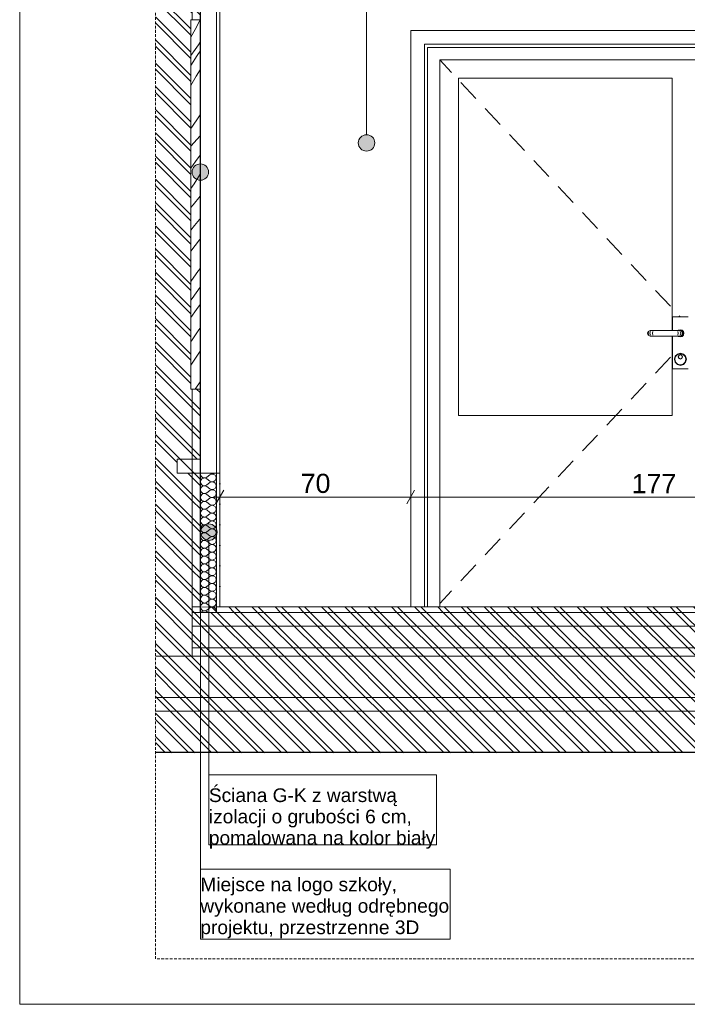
# Model space of a CAD drawing. Extents: x 180 to 5640, y 54 to 2910.
# Tile 1 of 9: x 180 to 1399, y 60 to 1859. Entities that reach past the tile are written whole.
import ezdxf
from ezdxf.xclip import XClip

# ---------------------------------------------------------------- set-up
doc = ezdxf.new("R2010")
doc.units = 0
doc.header["$MEASUREMENT"] = 0
doc.header["$XCLIPFRAME"] = 0
doc.linetypes.add('Przerywana', pattern=[48, 24, -24])
doc.linetypes.add('Przerywana długa', pattern=[78, 50, -28])
for name, color, linetype in [('220-A Ściany', 7, 'Continuous'), ('330-W Wyposażenie', 7, 'Continuous'), ('370-W Ściany projektowane', 7, 'Continuous'), ('399-W Wymiary i opisy', 7, 'Continuous'), ('420-K Ściany', 7, 'Continuous'), ('460-K Stropy', 7, 'Continuous'), ('810-G Ogólne', 7, 'Continuous'), ('820-G Rysunki Obrazki', 7, 'Continuous'), ('824-G Wypełnienia RŚ', 7, 'Continuous'), ('840-G Znaczniki ogólne', 7, 'Continuous')]:
    doc.layers.add(name, color=color, linetype=linetype)
doc.styles.add('STYL_AUTOMATYCZNY_2', font='arial.ttf')
doc.styles.add('STYL_AUTOMATYCZNY_3', font='arial.ttf')
pattern_1 = [(135, (4295.125134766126, 786.1799226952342), (21.21320343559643, 21.21320343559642), [])]

# ---------------------------------------------------------------- blocks, each defined once
blk = doc.blocks.new('*X2')
at = {"layer": '330-W Wyposażenie', "color": 150, "linetype": 'Continuous', "lineweight": 5, "ltscale": 0.5}
for p, q in [((509.4075038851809, 1859.319253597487), (500.6471175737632, 1841.344714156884)), ((500.6471175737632, 1841.344714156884), (492.5858480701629, 1827.269555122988)), ((506.7811433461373, 1813.46700864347), (509.7039642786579, 1817.984246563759)), ((492.5858480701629, 1793.670518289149), (500.6219689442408, 1804.644200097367)), ((500.6219689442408, 1804.644200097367), (503.7532571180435, 1809.019512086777)), ((503.7532571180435, 1809.019512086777), (506.7811433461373, 1813.46700864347)), ((504.3409969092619, 1793.829434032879), (509.4075038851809, 1801.601962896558)), ((492.5858480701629, 1775.467126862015), (504.3409969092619, 1793.829434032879)), ((502.2444269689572, 1755.926615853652), (509.4075038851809, 1767.884828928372)), ((492.5858480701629, 1739.36043120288), (502.2444269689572, 1755.926615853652)), ((494.5954067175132, 1663.141244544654), (507.0342151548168, 1681.504240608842)), ((507.0342151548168, 1681.504240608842), (509.4075038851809, 1685.551561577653)), ((492.5858480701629, 1660.554220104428), (494.5954067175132, 1663.141244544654)), ((492.5858480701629, 1628.093691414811), (509.4075038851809, 1647.173569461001)), ((500.9869699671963, 1600.013690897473), (509.4075038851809, 1611.748161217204)), ((492.5858480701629, 1588.266438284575), (500.9869699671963, 1600.013690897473)), ((498.8759796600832, 1559.085081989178), (509.4075038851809, 1576.794379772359)), ((492.5858480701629, 1550.787910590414), (498.8759796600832, 1559.085081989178)), ((496.5749276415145, 1520.862811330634), (509.4075038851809, 1536.555110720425)), ((492.5858480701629, 1515.846906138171), (496.5749276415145, 1520.862811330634)), ((499.2122515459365, 1482.934634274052), (508.4391650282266, 1494.131972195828)), ((508.4391650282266, 1494.131972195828), (509.4075038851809, 1495.285709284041)), ((492.5858480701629, 1474.743516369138), (499.2122515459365, 1482.934634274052)), ((508.3987524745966, 1456.92213851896), (509.4075038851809, 1458.181310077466)), ((492.5858480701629, 1436.200866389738), (508.3987524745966, 1456.92213851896)), ((506.5087810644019, 1400.705603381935), (509.4075038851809, 1404.773388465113)), ((492.5858480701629, 1381.152854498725), (506.5087810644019, 1400.705603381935)), ((494.8261323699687, 1349.809152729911), (509.4075038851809, 1370.365746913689)), ((492.5858480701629, 1346.579019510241), (494.8261323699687, 1349.809152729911)), ((502.647615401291, 1329.549097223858), (509.4075038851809, 1338.800919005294)), ((492.5858480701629, 1315.377009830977), (502.647615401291, 1329.549097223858)), ((507.0930286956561, 1292.413230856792), (509.4075038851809, 1295.717720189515)), ((493.5384268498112, 1272.427925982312), (507.0930286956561, 1292.413230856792)), ((492.5858480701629, 1270.976932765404), (493.5384268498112, 1272.427925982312)), ((492.5858480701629, 1227.684849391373), (509.4075038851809, 1253.297808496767)), ((501.4996009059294, 1186.246064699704), (509.4075038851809, 1197.376604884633)), ((500.1400740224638, 1184.331064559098), (501.4996009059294, 1186.246064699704))]:
    blk.add_line(p, q, dxfattribs=at)
blk = doc.blocks.new('*X5')
at = {"layer": '370-W Ściany projektowane', "color": 94, "linetype": 'Continuous', "lineweight": 0, "ltscale": 0.5}
for p, q in [((527.264646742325, 1027.608494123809), (521.5503610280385, 1023.322779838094)), ((527.264646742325, 1016.179922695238), (521.5503610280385, 1020.465636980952)), ((527.264646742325, 1013.322779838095), (521.5503610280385, 1009.03706555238)), ((527.264646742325, 1001.894208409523), (521.5503610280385, 1006.179922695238)), ((527.264646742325, 999.0370655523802), (521.5503610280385, 994.7513512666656)), ((527.264646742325, 987.6084941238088), (521.5503610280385, 991.8942084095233)), ((527.264646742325, 984.7513512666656), (521.5503610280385, 980.465636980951)), ((527.264646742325, 973.3227798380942), (521.5503610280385, 977.6084941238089)), ((527.264646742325, 970.4656369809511), (521.5503610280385, 966.1799226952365)), ((527.264646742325, 959.0370655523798), (521.5503610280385, 963.3227798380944)), ((527.264646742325, 956.1799226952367), (521.5503610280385, 951.8942084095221)), ((527.264646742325, 944.7513512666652), (521.5503610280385, 949.03706555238)), ((527.264646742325, 941.8942084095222), (521.5503610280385, 937.6084941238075)), ((527.264646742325, 930.4656369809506), (521.5503610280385, 934.7513512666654)), ((527.264646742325, 927.6084941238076), (521.5503610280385, 923.3227798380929)), ((527.264646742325, 916.1799226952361), (521.5503610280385, 920.4656369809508)), ((527.264646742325, 913.3227798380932), (521.5503610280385, 909.0370655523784)), ((527.264646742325, 901.8942084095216), (521.5503610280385, 906.1799226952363)), ((527.264646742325, 899.0370655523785), (521.5503610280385, 894.7513512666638)), ((527.264646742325, 887.6084941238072), (521.5503610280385, 891.8942084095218)), ((527.264646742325, 884.7513512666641), (521.5503610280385, 880.4656369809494)), ((527.264646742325, 873.3227798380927), (521.5503610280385, 877.6084941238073)), ((527.264646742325, 870.4656369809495), (521.5503610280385, 866.179922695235)), ((527.264646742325, 859.0370655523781), (521.5503610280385, 863.3227798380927)), ((527.264646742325, 856.179922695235), (521.5503610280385, 851.8942084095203)), ((527.264646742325, 844.7513512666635), (521.5503610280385, 849.0370655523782)), ((527.264646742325, 841.8942084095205), (521.5503610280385, 837.6084941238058)), ((527.264646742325, 830.4656369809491), (521.5503610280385, 834.7513512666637)), ((527.264646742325, 827.6084941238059), (521.5503610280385, 823.3227798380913)), ((527.264646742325, 816.1799226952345), (521.5503610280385, 820.4656369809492)), ((527.264646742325, 813.3227798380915), (521.5503610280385, 809.0370655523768)), ((527.264646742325, 801.89420840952), (521.5503610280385, 806.1799226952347)), ((527.264646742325, 799.0370655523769), (521.5503610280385, 794.7513512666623)), ((527.264646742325, 787.6084941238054), (521.5503610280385, 791.8942084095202)), ((527.264646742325, 784.7513512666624), (521.5503610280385, 780.4656369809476)), ((523.4551253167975, 776.1799209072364), (521.5503610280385, 777.6084941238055))]:
    blk.add_line(p, q, dxfattribs=at)
for centre, radius, start, end in [((517.2646467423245, 1029.037065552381), 7.142857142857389, 169.6170090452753, 180), ((517.2646467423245, 1029.037065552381), 7.142857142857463, 180, 306.8698976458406), ((531.5503610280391, 1021.894208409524), 7.142857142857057, 233.1301023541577, 126.8698976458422), ((531.5503610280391, 1036.179922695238), 7.142857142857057, 235.0620925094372, 304.9378927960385), ((517.2646467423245, 1014.751351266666), 7.142857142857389, 53.13010235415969, 180), ((517.2646467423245, 1014.751351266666), 7.142857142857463, 180, 306.8698976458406), ((531.5503610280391, 1007.608494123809), 7.142857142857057, 233.1301023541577, 126.8698976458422), ((517.2646467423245, 1000.465636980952), 7.142857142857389, 53.13010235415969, 180), ((517.2646467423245, 1000.465636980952), 7.142857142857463, 180, 306.8698976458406), ((517.2646467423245, 986.1799226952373), 7.142857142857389, 53.13010235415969, 180), ((531.5503610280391, 993.3227798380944), 7.142857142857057, 233.1301023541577, 126.8698976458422), ((517.2646467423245, 986.1799226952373), 7.142857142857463, 180, 306.8698976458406), ((517.2646467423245, 971.8942084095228), 7.142857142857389, 53.13010235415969, 180), ((517.2646467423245, 971.8942084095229), 7.142857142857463, 180, 306.8698976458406), ((531.5503610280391, 979.0370655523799), 7.142857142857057, 233.1301023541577, 126.8698976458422), ((531.5503610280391, 964.7513512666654), 7.142857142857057, 233.1301023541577, 126.8698976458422), ((517.2646467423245, 957.6084941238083), 7.142857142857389, 53.13010235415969, 180), ((517.2646467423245, 957.6084941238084), 7.142857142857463, 180, 306.8698976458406), ((531.5503610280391, 950.465636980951), 7.142857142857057, 233.1301023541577, 126.8698976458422), ((517.2646467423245, 943.3227798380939), 7.142857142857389, 53.13010235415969, 180), ((517.2646467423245, 943.3227798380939), 7.142857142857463, 180, 306.8698976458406), ((517.2646467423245, 929.0370655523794), 7.142857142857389, 53.13010235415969, 180), ((531.5503610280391, 936.1799226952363), 7.142857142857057, 233.1301023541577, 126.8698976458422), ((517.2646467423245, 929.0370655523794), 7.142857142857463, 180, 306.8698976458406), ((517.2646467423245, 914.7513512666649), 7.142857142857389, 53.13010235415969, 180), ((531.5503610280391, 921.8942084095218), 7.142857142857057, 233.1301023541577, 126.8698976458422), ((517.2646467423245, 914.751351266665), 7.142857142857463, 180, 306.8698976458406), ((517.2646467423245, 900.4656369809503), 7.142857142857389, 53.13010235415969, 180), ((517.2646467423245, 900.4656369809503), 7.142857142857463, 180, 306.8698976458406), ((531.5503610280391, 907.6084941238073), 7.142857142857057, 233.1301023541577, 126.8698976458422), ((531.5503610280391, 893.3227798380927), 7.142857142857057, 233.1301023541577, 126.8698976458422), ((517.2646467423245, 886.1799226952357), 7.142857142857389, 53.13010235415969, 180), ((517.2646467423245, 886.1799226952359), 7.142857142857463, 180, 306.8698976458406), ((531.5503610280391, 879.0370655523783), 7.142857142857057, 233.1301023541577, 126.8698976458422), ((517.2646467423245, 871.8942084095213), 7.142857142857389, 53.13010235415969, 180), ((517.2646467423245, 871.8942084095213), 7.142857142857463, 180, 306.8698976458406), ((517.2646467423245, 857.6084941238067), 7.142857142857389, 53.13010235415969, 180), ((531.5503610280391, 864.7513512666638), 7.142857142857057, 233.1301023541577, 126.8698976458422), ((517.2646467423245, 857.6084941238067), 7.142857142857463, 180, 306.8698976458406), ((517.2646467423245, 843.3227798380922), 7.142857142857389, 53.13010235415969, 180), ((531.5503610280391, 850.4656369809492), 7.142857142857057, 233.1301023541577, 126.8698976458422), ((517.2646467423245, 843.3227798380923), 7.142857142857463, 180, 306.8698976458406), ((517.2646467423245, 829.0370655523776), 7.142857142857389, 53.13010235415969, 180), ((517.2646467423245, 829.0370655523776), 7.142857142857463, 180, 306.8698976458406), ((531.5503610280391, 836.1799226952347), 7.142857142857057, 233.1301023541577, 126.8698976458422), ((531.5503610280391, 821.8942084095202), 7.142857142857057, 233.1301023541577, 126.8698976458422), ((517.2646467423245, 814.7513512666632), 7.142857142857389, 53.13010235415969, 180), ((517.2646467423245, 814.7513512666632), 7.142857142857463, 180, 306.8698976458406), ((531.5503610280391, 807.6084941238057), 7.142857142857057, 233.1301023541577, 126.8698976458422), ((517.2646467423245, 800.4656369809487), 7.142857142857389, 53.13010235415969, 180), ((517.2646467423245, 800.4656369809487), 7.142857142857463, 180, 306.8698976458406), ((517.2646467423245, 786.1799226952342), 7.142857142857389, 53.13010235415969, 180), ((531.5503610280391, 793.3227798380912), 7.142857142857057, 233.1301023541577, 126.8698976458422), ((517.2646467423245, 786.1799226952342), 7.142857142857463, 180, 306.8698976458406), ((517.2646467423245, 771.8942084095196), 7.142857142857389, 53.13010235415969, 143.1301202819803), ((531.5503610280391, 779.0370655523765), 7.142857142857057, 336.42180587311, 126.8698976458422)]:
    blk.add_arc(centre, radius, start, end, dxfattribs=at)
blk = doc.blocks.new('Rysunek_1_1', base_point=(4295.125134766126, 786.1799226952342))
at = {"layer": '220-A Ściany', "linetype": 'Continuous', "lineweight": 13}
h = blk.add_hatch(dxfattribs=at)
h.set_pattern_fill('Ściany_istniejące_0001', color=8, style=0, pattern_type=2)
h.set_pattern_definition(pattern_1)
h.paths.add_polyline_path([(427.7351978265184, 695.9299401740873), (494.8751546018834, 695.9299401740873), (494.8751546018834, 786.179944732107), (494.8751546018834, 1030.324393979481), (467.5324988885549, 1030.324393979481), (467.5324988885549, 1056.048648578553), (494.8751546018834, 1056.048648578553), (494.8751546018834, 1184.331060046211), (492.5858539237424, 1184.331060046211), (492.5858539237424, 1859.319244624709), (494.8751546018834, 1859.319244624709), (494.8751546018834, 1987.601656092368), (467.5324988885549, 1987.601656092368), (467.5324988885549, 2013.325910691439), (494.8751546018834, 2013.325910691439), (494.8751546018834, 2126.079905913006), (494.8751546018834, 2136.079906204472), (427.7351978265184, 2136.079906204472)])
h = blk.add_hatch(dxfattribs=at)
h.set_pattern_fill('Ściany_istniejące_0001', color=8, style=0, pattern_type=2)
h.set_pattern_definition(pattern_1)
h.paths.add_polyline_path([(494.8751355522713, 1184.331075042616), (494.8751355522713, 1056.048648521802), (509.4074981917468, 1056.048648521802), (509.4074981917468, 1184.331075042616)])
h = blk.add_hatch(dxfattribs=at)
h.set_pattern_fill('Ściany_istniejące_0001', color=8, style=0, pattern_type=2)
h.set_pattern_definition(pattern_1)
h.paths.add_polyline_path([(494.8751355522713, 786.1799278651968), (509.8751314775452, 786.1799278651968), (509.8751314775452, 1030.324397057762), (494.8751355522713, 1030.324397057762)])
at = {"layer": '370-W Ściany projektowane', "linetype": 'Continuous', "lineweight": 0}
h = blk.add_hatch(dxfattribs=at)
h.set_pattern_fill('Gips_0001', color=94, style=0, pattern_type=2)
h.set_pattern_definition([(0, (4295.125134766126, 786.1799226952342), (0, 37.5), [0, -37.5])])
h.paths.add_polyline_path([(539.4075056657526, 1030.324398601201), (539.4075056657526, 786.1799221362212), (545.6575002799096, 786.1799221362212), (545.6575002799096, 1030.324402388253)])
at = {"layer": '460-K Stropy', "linetype": 'Continuous', "lineweight": 13}
h = blk.add_hatch(dxfattribs=at)
h.set_pattern_fill('Ściany_istniejące_0001', color=8, style=0, pattern_type=2)
h.set_pattern_definition(pattern_1)
h.paths.add_polyline_path([(494.8751223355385, 776.1799338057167), (509.4074938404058, 776.1799338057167), (509.4074938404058, 786.1799189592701), (494.8751223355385, 786.1799189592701)])
h = blk.add_hatch(dxfattribs=at)
h.set_pattern_fill('Ściany_istniejące_0001', color=8, style=0, pattern_type=2)
h.set_pattern_definition(pattern_1)
h.paths.add_polyline_path([(509.4074938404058, 776.1799338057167), (494.8751223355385, 776.1799338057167), (494.8751223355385, 751.179911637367), (2252.3751512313, 751.179911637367), (2252.3751512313, 776.1799338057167), (539.4075085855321, 776.1799338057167)])
h = blk.add_hatch(dxfattribs=at)
h.set_pattern_fill('Ściany_istniejące_0001', color=8, style=0, pattern_type=2)
h.set_pattern_definition(pattern_1)
h.paths.add_polyline_path([(2252.3751512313, 786.1799189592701), (539.4075085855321, 786.1799189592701), (539.4075382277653, 776.1799338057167), (2252.3751512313, 776.1799338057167)])
h = blk.add_hatch(dxfattribs=at)
h.set_pattern_fill('Ściany_istniejące_0001', color=8, style=0, pattern_type=2)
h.set_pattern_definition(pattern_1)
h.paths.add_polyline_path([(2252.3751512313, 751.179911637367), (494.8751223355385, 751.179911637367), (494.8751223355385, 711.1799117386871), (2252.3751512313, 711.1799117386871)])
h = blk.add_hatch(dxfattribs=at)
h.set_pattern_fill('Ściany_istniejące_0001', color=8, style=0, pattern_type=2)
h.set_pattern_definition(pattern_1)
h.paths.add_polyline_path([(2252.3751512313, 711.1799117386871), (494.8751223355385, 711.1799117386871), (494.8751223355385, 696.1799340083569), (2252.3751512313, 696.1799340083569)])
h = blk.add_hatch(dxfattribs=at)
h.set_pattern_fill('Ściany_istniejące_0001', color=8, style=0, pattern_type=2)
h.set_pattern_definition(pattern_1)
h.paths.add_polyline_path([(427.7351978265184, 695.9299401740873), (427.7351978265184, 620.929937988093), (2416.989876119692, 620.929937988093), (2416.989876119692, 695.9299401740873), (2252.375109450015, 695.9299401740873), (494.8751160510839, 695.9299401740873)])
h = blk.add_hatch(dxfattribs=at)
h.set_pattern_fill('Ściany_istniejące_0001', color=8, style=0, pattern_type=2)
h.set_pattern_definition(pattern_1)
h.paths.add_polyline_path([(494.8751223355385, 695.9299314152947), (2252.3751512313, 695.9299314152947), (2252.3751512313, 696.1799340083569), (494.8751223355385, 696.1799340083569)])
h = blk.add_hatch(dxfattribs=at)
h.set_pattern_fill('Ściany_istniejące_0001', color=8, style=0, pattern_type=2)
h.set_pattern_definition(pattern_1)
h.paths.add_polyline_path([(427.7351978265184, 595.9299372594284), (2416.989876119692, 595.9299372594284), (2416.989876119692, 620.929937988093), (427.7351978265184, 620.929937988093)])
h = blk.add_hatch(dxfattribs=at)
h.set_pattern_fill('Ściany_istniejące_0001', color=8, style=0, pattern_type=2)
h.set_pattern_definition(pattern_1)
h.paths.add_polyline_path([(427.7351978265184, 520.9299350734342), (2416.989876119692, 520.9299350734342), (2416.989876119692, 595.9299372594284), (427.7351978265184, 595.9299372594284)])
at = {"layer": '820-G Rysunki Obrazki', "linetype": 'Continuous', "lineweight": 13}
for points in [[(798.3588785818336, 1634.147385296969), (799.5006857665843, 1628.40713379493), (802.7522767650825, 1623.540783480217), (807.6186270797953, 1620.28919248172), (813.3588785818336, 1619.147385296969), (819.0991300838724, 1620.28919248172), (823.9654803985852, 1623.540783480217), (827.2170713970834, 1628.40713379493), (828.3588785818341, 1634.147385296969), (827.2170713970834, 1639.887636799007), (823.9654803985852, 1644.75398711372), (819.0991300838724, 1648.005578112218), (813.3588785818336, 1649.147385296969), (807.6186270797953, 1648.005578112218), (802.7522767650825, 1644.75398711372), (799.5006857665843, 1639.887636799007)], [(494.8751347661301, 1580.839144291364), (496.0169419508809, 1575.098892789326), (499.268532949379, 1570.232542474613), (504.1348832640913, 1566.980951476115), (509.8751347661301, 1565.839144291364), (515.6153862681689, 1566.980951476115), (520.4817365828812, 1570.232542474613), (523.7333275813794, 1575.098892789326), (524.8751347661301, 1580.839144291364), (523.7333275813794, 1586.579395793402), (520.4817365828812, 1591.445746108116), (515.6153862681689, 1594.697337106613), (509.8751347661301, 1595.839144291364), (504.1348832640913, 1594.697337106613), (499.268532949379, 1591.445746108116), (496.0169419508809, 1586.579395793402)], [(510.4325352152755, 922.8244823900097), (511.5743424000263, 917.0842308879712), (514.8259333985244, 912.2178805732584), (519.6922837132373, 908.9662895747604), (525.4325352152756, 907.8244823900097), (531.1727867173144, 908.9662895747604), (536.0391370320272, 912.2178805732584), (539.2907280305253, 917.0842308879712), (540.4325352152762, 922.8244823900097), (539.2907280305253, 928.5647338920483), (536.0391370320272, 933.4310842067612), (531.1727867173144, 936.6826752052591), (525.4325352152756, 937.8244823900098), (519.6922837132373, 936.6826752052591), (514.8259333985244, 933.4310842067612), (511.5743424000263, 928.5647338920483)]]:
    blk.add_hatch(color=154, dxfattribs=at).paths.add_polyline_path(points)
at = {"layer": '824-G Wypełnienia RŚ', "linetype": 'Continuous', "lineweight": 13}
h = blk.add_hatch(dxfattribs=at)
h.set_pattern_fill('_Poza_zakresem_opracowan_3E', color=8, style=0, pattern_type=2)
h.set_pattern_definition([(135, (2360.770886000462, 652.9116909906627), (21.21320343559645, 21.21320343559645), [])])
h.paths.add_polyline_path([(509.8751188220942, 2136.079906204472), (427.7353158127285, 2136.079906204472), (427.7356242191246, 519.6325850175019), (2416.989878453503, 520.305681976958), (2416.989878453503, 1206.201738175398), (2246.168086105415, 1205.710832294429), (2247.375150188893, 785.6924698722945), (509.8751188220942, 786.1799061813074), (509.8751188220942, 1184.331060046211), (492.585856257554, 1184.331060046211), (492.585856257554, 1859.319244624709), (509.8751188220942, 1859.319244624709)])
at = {"layer": '220-A Ściany', "color": 7, "linetype": 'Continuous', "lineweight": 13, "ltscale": 0.5}
for p, q in [((494.8751160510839, 1987.601656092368), (494.8751160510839, 1859.319244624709)), ((509.4074952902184, 1987.601656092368), (509.4074952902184, 1859.319244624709)), ((509.8751164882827, 1875.378543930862), (509.8751164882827, 1843.218965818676)), ((492.5858539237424, 1859.319244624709), (492.5858539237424, 1184.331060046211)), ((494.8751160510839, 1859.319244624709), (492.5858539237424, 1859.319244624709)), ((509.4074952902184, 1859.319244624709), (494.8751160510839, 1859.319244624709)), ((509.8751164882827, 1843.218965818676), (509.8751164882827, 1808.613378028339)), ((509.8751164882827, 1808.613378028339), (509.8751164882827, 1771.825159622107)), ((509.8751164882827, 1771.825159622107), (509.8751164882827, 1733.134305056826)), ((509.8751164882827, 1733.134305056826), (509.8751164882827, 1692.835226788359)), ((509.8751164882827, 1692.835226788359), (509.8751164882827, 1651.234673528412)), ((509.8751164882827, 1651.234673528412), (509.8751164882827, 1608.649262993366)), ((509.8751164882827, 1608.649262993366), (509.8751164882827, 1565.403014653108)), ((509.8751164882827, 1565.403014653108), (509.8751164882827, 1521.82515233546)), ((509.8751164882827, 1521.82515233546), (509.8751164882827, 1478.247290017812)), ((509.8751164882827, 1478.247290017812), (509.8751164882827, 1435.001080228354)), ((509.8751164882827, 1435.001080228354), (509.8751164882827, 1392.415631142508)), ((509.8751164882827, 1392.415631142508), (509.8751164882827, 1350.815077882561)), ((509.8751164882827, 1350.815077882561), (509.8751164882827, 1310.516038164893)), ((509.8751164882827, 1310.516038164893), (509.8751164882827, 1271.825145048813)), ((509.8751164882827, 1271.825145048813), (509.8751164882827, 1235.036926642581)), ((509.8751164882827, 1235.036926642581), (509.8751164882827, 1200.431338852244)), ((509.8751164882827, 1200.431338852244), (509.8751164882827, 1168.271760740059)), ((494.8751160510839, 1184.331060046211), (492.5858539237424, 1184.331060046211)), ((494.8751160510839, 1184.331060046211), (494.8751160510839, 1056.048648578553)), ((509.4074952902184, 1184.331060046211), (494.8751160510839, 1184.331060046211)), ((509.4074952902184, 1184.331060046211), (509.4074952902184, 1056.048648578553)), ((509.8751164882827, 1168.271760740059), (509.8751164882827, 1138.802951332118)), ((509.8751164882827, 1138.802951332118), (509.8751164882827, 1112.249122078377)), ((509.8751164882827, 1112.249122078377), (509.8751164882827, 1088.812471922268)), ((509.8751164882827, 1088.812471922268), (509.8751164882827, 1068.671259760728)), ((509.8751164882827, 1068.671259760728), (509.8751164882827, 1051.978840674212)), ((467.5324988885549, 1056.048648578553), (467.5324988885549, 1030.324393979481)), ((494.8751160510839, 1056.048648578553), (467.5324988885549, 1056.048648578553)), ((494.8751160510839, 1051.978840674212), (494.8751160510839, 1056.048648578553)), ((509.4074952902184, 1056.048648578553), (494.8751160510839, 1056.048648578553)), ((494.8751160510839, 1038.862239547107), (494.8751160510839, 1051.978840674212)), ((509.8751164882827, 1051.978840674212), (509.8751164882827, 1038.862239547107)), ((494.8751160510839, 1030.324393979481), (467.5324988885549, 1030.324393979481)), ((494.8751160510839, 1030.324393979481), (494.8751160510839, 1038.862239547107)), ((509.4074952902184, 1030.324393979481), (494.8751160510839, 1030.324393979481)), ((509.8751164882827, 1038.862239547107), (509.8751164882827, 1030.324393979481)), ((509.8751164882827, 1030.324393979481), (509.8751164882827, 786.1799061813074)), ((509.4074952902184, 786.1799061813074), (494.8751160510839, 786.1799061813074)), ((509.8751164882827, 786.1799061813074), (509.4074952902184, 786.1799061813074)), ((494.8751160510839, 695.9299401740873), (427.7351978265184, 695.9299401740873))]:
    blk.add_line(p, q, dxfattribs=at)
at = {"layer": '220-A Ściany', "color": 7, "linetype": 'Continuous', "lineweight": 13, "ltscale": 0.5, "flags": 128}
blk.add_lwpolyline([(494.8751347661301, 1030.324396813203), (494.8751347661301, 786.1799226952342), (494.8751347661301, 776.1799226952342), (494.8751347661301, 751.1799226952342), (494.8751347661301, 711.1799226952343), (494.8751347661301, 696.1799226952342), (494.8751347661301, 695.9299226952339)], dxfattribs=at)
at = {"layer": '330-W Wyposażenie', "color": 150, "linetype": 'Continuous', "lineweight": 13, "ltscale": 0.5}
blk.add_line((509.4074952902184, 1859.319244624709), (509.4074952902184, 1184.331060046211), dxfattribs=at)
at = {"layer": '370-W Ściany projektowane', "color": 94, "linetype": 'Continuous', "lineweight": 0, "ltscale": 0.5}
for p, q in [((539.4074961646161, 1875.378543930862), (539.4074961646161, 1843.218965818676)), ((545.6575059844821, 1875.378543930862), (545.6575059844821, 1843.218965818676)), ((539.4074961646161, 1843.218965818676), (539.4074961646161, 1808.613378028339)), ((545.6575059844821, 1843.218965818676), (545.6575059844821, 1808.613378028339)), ((539.4074961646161, 1808.613378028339), (539.4074961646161, 1771.825159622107)), ((545.6575059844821, 1808.613378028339), (545.6575059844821, 1771.825159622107)), ((539.4074961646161, 1771.825159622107), (539.4074961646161, 1733.134305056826)), ((545.6575059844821, 1771.825159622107), (545.6575059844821, 1733.134305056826)), ((539.4074961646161, 1733.134305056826), (539.4074961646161, 1692.835226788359)), ((545.6575059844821, 1733.134305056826), (545.6575059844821, 1692.835226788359)), ((539.4074961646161, 1692.835226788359), (539.4074961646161, 1651.234673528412)), ((545.6575059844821, 1692.835226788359), (545.6575059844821, 1651.234673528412)), ((539.4074961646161, 1651.234673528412), (539.4074961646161, 1608.649262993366)), ((545.6575059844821, 1651.234673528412), (545.6575059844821, 1608.649262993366)), ((539.4074961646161, 1608.649262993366), (539.4074961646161, 1565.403014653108)), ((545.6575059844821, 1608.649262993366), (545.6575059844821, 1565.403014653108)), ((539.4074961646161, 1565.403014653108), (539.4074961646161, 1521.82515233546)), ((545.6575059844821, 1565.403014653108), (545.6575059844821, 1521.82515233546)), ((539.4074961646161, 1521.82515233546), (539.4074961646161, 1478.247290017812)), ((545.6575059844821, 1521.82515233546), (545.6575059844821, 1478.247290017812)), ((539.4074961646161, 1478.247290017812), (539.4074961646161, 1435.001080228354)), ((545.6575059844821, 1478.247290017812), (545.6575059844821, 1435.001080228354)), ((539.4074961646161, 1435.001080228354), (539.4074961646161, 1392.415631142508)), ((545.6575059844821, 1435.001080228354), (545.6575059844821, 1392.415631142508)), ((539.4074961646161, 1392.415631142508), (539.4074961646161, 1350.815077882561)), ((545.6575059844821, 1392.415631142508), (545.6575059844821, 1350.815077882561)), ((539.4074961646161, 1350.815077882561), (539.4074961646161, 1310.516038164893)), ((545.6575059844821, 1350.815077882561), (545.6575059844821, 1310.516038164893)), ((539.4074961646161, 1310.516038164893), (539.4074961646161, 1271.825145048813)), ((545.6575059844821, 1310.516038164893), (545.6575059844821, 1271.825145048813)), ((539.4074961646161, 1271.825145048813), (539.4074961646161, 1235.036926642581)), ((545.6575059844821, 1271.825145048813), (545.6575059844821, 1235.036926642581)), ((539.4074961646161, 1235.036926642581), (539.4074961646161, 1200.431338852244)), ((545.6575059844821, 1235.036926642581), (545.6575059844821, 1200.431338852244)), ((539.4074961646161, 1200.431338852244), (539.4074961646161, 1168.271760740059)), ((545.6575059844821, 1200.431338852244), (545.6575059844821, 1168.271760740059)), ((539.4074961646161, 1168.271760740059), (539.4074961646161, 1138.802951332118)), ((545.6575059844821, 1168.271760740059), (545.6575059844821, 1138.802951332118)), ((539.4074961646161, 1138.802951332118), (539.4074961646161, 1112.249122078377)), ((545.6575059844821, 1138.802951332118), (545.6575059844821, 1112.249122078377)), ((539.4074961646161, 1112.249122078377), (539.4074961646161, 1088.812471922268)), ((545.6575059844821, 1112.249122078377), (545.6575059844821, 1088.812471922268)), ((539.4074961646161, 1088.812471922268), (539.4074961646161, 1068.671259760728)), ((545.6575059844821, 1088.812471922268), (545.6575059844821, 1068.671259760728)), ((539.4074961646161, 1068.671259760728), (539.4074961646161, 1051.978840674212)), ((545.6575059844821, 1068.671259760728), (545.6575059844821, 1051.978840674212)), ((509.4074952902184, 1051.978840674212), (509.4074952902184, 1056.048648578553)), ((509.4074952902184, 1038.862239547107), (509.4074952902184, 1051.978840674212)), ((539.4074961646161, 1051.978840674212), (539.4074961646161, 1038.862239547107)), ((545.6575059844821, 1051.978840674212), (545.6575059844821, 1038.862239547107)), ((509.4074952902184, 1030.324393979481), (509.4074952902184, 1038.862239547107)), ((509.4074952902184, 1030.324393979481), (509.4074952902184, 786.1799061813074)), ((509.8751164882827, 1030.324393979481), (509.4074952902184, 1030.324393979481)), ((539.4074961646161, 1038.862239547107), (539.4074961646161, 1030.324393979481)), ((545.6575059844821, 1038.862239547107), (545.6575059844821, 1030.324393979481)), ((545.6575059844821, 1030.324393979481), (545.6575059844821, 786.1799061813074)), ((509.4074952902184, 786.1799061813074), (509.4074952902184, 776.1799058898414)), ((539.4074961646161, 776.1799058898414), (509.4074952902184, 776.1799058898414))]:
    blk.add_line(p, q, dxfattribs=at)
at = {"layer": '370-W Ściany projektowane', "color": 94, "linetype": 'Continuous', "lineweight": 0, "ltscale": 0.5, "flags": 128}
for points in [[(545.6575020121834, 1030.324396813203), (539.4075038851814, 1030.324396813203), (509.8751352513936, 1030.324396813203)], [(539.4075038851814, 1030.324396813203), (539.4075038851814, 786.1799226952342), (539.4075038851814, 776.1799226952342)]]:
    blk.add_lwpolyline(points, dxfattribs=at)
at = {"layer": '399-W Wymiary i opisy', "color": 154, "linetype": 'Continuous', "lineweight": 13, "ltscale": 0.5}
for p, q in [((552.8743698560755, 999.5290515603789), (538.4406421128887, 974.5290508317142)), ((545.6575059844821, 968.2790410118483), (545.6575059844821, 1005.779061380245)), ((901.1668109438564, 999.5290515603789), (886.7330832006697, 974.5290508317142)), ((893.9499470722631, 968.2790410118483), (893.9499470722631, 1005.779061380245)), ((533.432507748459, 987.0290704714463), (545.6575059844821, 987.0290704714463)), ((545.6575059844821, 987.0290704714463), (893.9499470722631, 987.0290704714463)), ((893.9499470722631, 987.0290704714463), (1780.949949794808, 987.0290704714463))]:
    blk.add_line(p, q, dxfattribs=at)
at = {"layer": '420-K Ściany', "color": 7, "linetype": 'Continuous', "lineweight": 13, "ltscale": 0.5}
for p, q in [((893.9499470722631, 786.1799061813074), (893.9499470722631, 1839.679925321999)), ((893.9499470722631, 1839.679925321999), (1780.949949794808, 1839.679925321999)), ((918.9499478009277, 1814.679924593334), (918.9499478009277, 786.1799061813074)), ((1755.949949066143, 1814.679924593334), (918.9499478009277, 1814.679924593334)), ((924.9499556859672, 1808.679916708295), (924.9499556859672, 786.1799061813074)), ((1749.949941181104, 1808.679916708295), (924.9499556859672, 1808.679916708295)), ((947.4499370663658, 1786.179935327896), (947.4499370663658, 786.1799061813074)), ((1727.449959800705, 1786.179935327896), (947.4499370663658, 1786.179935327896)), ((947.4499370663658, 1785.758652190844), (968.759238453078, 1762.953155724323)), ((981.4499303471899, 1136.179916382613), (981.4499303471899, 1752.179903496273)), ((981.4499303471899, 1752.179903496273), (1371.44994171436, 1752.179903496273)), ((1371.44994171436, 1752.179903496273), (1371.44994171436, 1291.179920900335)), ((985.8275278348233, 1744.68643763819), (1013.136837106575, 1715.459727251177)), ((1030.20512648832, 1697.193009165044), (1057.514435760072, 1667.966260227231)), ((1074.582725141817, 1649.699542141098), (1101.891995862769, 1620.472793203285)), ((1118.960323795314, 1602.206075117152), (1146.269594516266, 1572.979326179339)), ((1163.337922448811, 1554.712608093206), (1190.647193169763, 1525.485859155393)), ((1207.715521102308, 1507.21914106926), (1235.02479182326, 1477.992392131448)), ((1252.093081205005, 1459.725674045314), (1279.402390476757, 1430.498925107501)), ((1296.470679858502, 1412.232207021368), (1323.779989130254, 1383.005458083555)), ((1340.848278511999, 1364.738739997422), (1368.157549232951, 1335.511991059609)), ((1400.699936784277, 1316.179921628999), (1372.19994751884, 1316.179921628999)), ((1372.19994751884, 1316.179921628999), (1372.19994751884, 1291.179920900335)), ((1384.140672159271, 1318.406654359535), (1386.22133591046, 1316.179921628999)), ((1326.449940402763, 1286.179920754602), (1327.914408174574, 1289.715453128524)), ((1327.914408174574, 1282.64438838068), (1326.449940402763, 1286.179920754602)), ((1327.501259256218, 1286.179920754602), (1328.880761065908, 1289.715453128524)), ((1328.880761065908, 1282.64438838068), (1327.501259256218, 1286.179920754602)), ((1327.914408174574, 1289.715453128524), (1331.449940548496, 1291.179920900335)), ((1331.449940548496, 1281.179920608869), (1327.914408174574, 1282.64438838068)), ((1330.774067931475, 1286.179920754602), (1331.829897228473, 1289.715453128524)), ((1331.829897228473, 1282.64438838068), (1330.774067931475, 1286.179920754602)), ((1332.211164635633, 1291.179920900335), (1331.449940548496, 1291.179920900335)), ((1332.211164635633, 1281.179920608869), (1331.449940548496, 1281.179920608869)), ((1334.378876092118, 1291.179920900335), (1332.211164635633, 1291.179920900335)), ((1334.378876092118, 1281.179920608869), (1332.211164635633, 1281.179920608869)), ((1337.623118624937, 1291.179920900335), (1334.378876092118, 1291.179920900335)), ((1337.623118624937, 1281.179920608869), (1334.378876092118, 1281.179920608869)), ((1335.672216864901, 1286.179920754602), (1336.243616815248, 1289.715453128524)), ((1336.243616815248, 1282.64438838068), (1335.672216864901, 1286.179920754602)), ((1341.449940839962, 1291.179920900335), (1337.623118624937, 1291.179920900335)), ((1341.449940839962, 1281.179920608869), (1337.623118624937, 1281.179920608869)), ((1376.449941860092, 1291.179920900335), (1341.449940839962, 1291.179920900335)), ((1376.449941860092, 1281.179920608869), (1341.449940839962, 1281.179920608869)), ((1371.44994171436, 1281.179920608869), (1371.44994171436, 1136.179916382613)), ((1372.19994751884, 1281.179920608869), (1372.19994751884, 1221.179918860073)), ((1380.276802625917, 1291.179920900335), (1376.449941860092, 1291.179920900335)), ((1380.276802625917, 1281.179920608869), (1376.449941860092, 1281.179920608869)), ((1383.521006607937, 1291.179920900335), (1380.276802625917, 1291.179920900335)), ((1383.521006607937, 1281.179920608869), (1380.276802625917, 1281.179920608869)), ((1382.227704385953, 1286.179920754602), (1381.656265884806, 1289.715453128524)), ((1381.656265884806, 1282.64438838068), (1382.227704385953, 1286.179920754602)), ((1383.199955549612, 1291.809069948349), (1382.570767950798, 1291.179920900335)), ((1382.570767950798, 1281.179920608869), (1383.199955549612, 1280.550771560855)), ((1386.449942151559, 1292.679932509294), (1383.199955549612, 1291.809069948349)), ((1383.199955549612, 1280.550771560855), (1386.449942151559, 1279.679908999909)), ((1383.449957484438, 1291.376067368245), (1383.253811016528, 1291.179920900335)), ((1383.253811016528, 1281.179920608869), (1383.449957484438, 1280.983774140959)), ((1386.449942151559, 1292.179928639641), (1383.449957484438, 1291.376067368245)), ((1383.449957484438, 1280.983774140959), (1386.449942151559, 1280.179912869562)), ((1385.68875661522, 1291.179920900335), (1383.521006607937, 1291.179920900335)), ((1385.68875661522, 1281.179920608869), (1383.521006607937, 1281.179920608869)), ((1386.449942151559, 1291.179920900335), (1385.68875661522, 1291.179920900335)), ((1386.449942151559, 1281.179920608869), (1385.68875661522, 1281.179920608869)), ((1387.125814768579, 1286.179920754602), (1386.069985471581, 1289.715453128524)), ((1386.069985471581, 1282.64438838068), (1387.125814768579, 1286.179920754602)), ((1389.699967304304, 1291.809069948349), (1386.449942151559, 1292.679932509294)), ((1389.449965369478, 1291.376067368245), (1386.449942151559, 1292.179928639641)), ((1389.98547452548, 1289.715453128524), (1386.449942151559, 1291.179920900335)), ((1386.449942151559, 1281.179920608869), (1389.98547452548, 1282.64438838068)), ((1386.449942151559, 1280.179912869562), (1389.449965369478, 1280.983774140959)), ((1386.449942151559, 1279.679908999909), (1389.699967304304, 1280.550771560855)), ((1390.398623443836, 1286.179920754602), (1389.019160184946, 1289.715453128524)), ((1389.019160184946, 1282.64438838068), (1390.398623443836, 1286.179920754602)), ((1391.646088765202, 1289.179905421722), (1389.449965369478, 1291.376067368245)), ((1389.449965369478, 1280.983774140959), (1391.646088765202, 1283.179936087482)), ((1392.079129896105, 1289.429907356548), (1389.699967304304, 1291.809069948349)), ((1389.699967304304, 1280.550771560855), (1392.079129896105, 1282.929934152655)), ((1391.449942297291, 1286.179920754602), (1389.98547452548, 1289.715453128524)), ((1389.98547452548, 1282.64438838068), (1391.449942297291, 1286.179920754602)), ((1392.449950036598, 1286.179920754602), (1391.646088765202, 1289.179905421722)), ((1391.646088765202, 1283.179936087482), (1392.449950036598, 1286.179920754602)), ((1392.949953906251, 1286.179920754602), (1392.079129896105, 1289.429907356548)), ((1392.079129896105, 1282.929934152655), (1392.949953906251, 1286.179920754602)), ((1340.848278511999, 1213.62110939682), (1368.157549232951, 1242.847858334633)), ((1376.923654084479, 1244.179904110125), (1375.449934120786, 1238.679938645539)), ((1377.789697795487, 1243.679938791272), (1376.449941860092, 1238.679938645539)), ((1380.949938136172, 1248.206188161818), (1376.923654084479, 1244.179904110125)), ((1381.449942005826, 1247.34018300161), (1377.789697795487, 1243.679938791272)), ((1386.449942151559, 1249.679908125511), (1380.949938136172, 1248.206188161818)), ((1386.449942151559, 1248.679938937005), (1381.449942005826, 1247.34018300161)), ((1383.621508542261, 1246.008368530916), (1382.449949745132, 1243.179934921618)), ((1382.449949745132, 1243.179934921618), (1383.621508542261, 1240.351501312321)), ((1383.975057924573, 1245.654780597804), (1382.949953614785, 1243.179934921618)), ((1382.949953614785, 1243.179934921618), (1383.975057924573, 1240.705050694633)), ((1386.449942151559, 1247.179927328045), (1383.621508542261, 1246.008368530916)), ((1386.449942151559, 1246.679923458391), (1383.975057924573, 1245.654780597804)), ((1391.949946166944, 1248.206188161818), (1386.449942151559, 1249.679908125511)), ((1391.449942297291, 1247.34018300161), (1386.449942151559, 1248.679938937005)), ((1389.278375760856, 1246.008368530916), (1386.449942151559, 1247.179927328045)), ((1388.924826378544, 1245.654780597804), (1386.449942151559, 1246.679923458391)), ((1389.949930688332, 1243.179934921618), (1388.924826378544, 1245.654780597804)), ((1388.924826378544, 1240.705050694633), (1389.949930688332, 1243.179934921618)), ((1390.449934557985, 1243.179934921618), (1389.278375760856, 1246.008368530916)), ((1389.278375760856, 1240.351501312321), (1390.449934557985, 1243.179934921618)), ((1395.11018650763, 1243.679938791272), (1391.449942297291, 1247.34018300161)), ((1395.976230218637, 1244.179904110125), (1391.949946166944, 1248.206188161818)), ((1396.449942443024, 1238.679938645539), (1395.11018650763, 1243.679938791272)), ((1397.449950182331, 1238.679938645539), (1395.976230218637, 1244.179904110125)), ((1375.449934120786, 1238.679938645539), (1376.923654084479, 1233.179934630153)), ((1376.449941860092, 1238.679938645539), (1377.789697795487, 1233.679938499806)), ((1376.923654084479, 1233.179934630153), (1380.949938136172, 1229.15365057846)), ((1377.789697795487, 1233.679938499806), (1381.449942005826, 1230.019655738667)), ((1380.949938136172, 1229.15365057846), (1386.449942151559, 1227.679930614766)), ((1381.449942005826, 1230.019655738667), (1386.449942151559, 1228.679938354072)), ((1383.621508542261, 1240.351501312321), (1386.449942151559, 1239.179903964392)), ((1383.975057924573, 1240.705050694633), (1386.449942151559, 1239.679907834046)), ((1386.449942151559, 1239.679907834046), (1388.924826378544, 1240.705050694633)), ((1386.449942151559, 1239.179903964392), (1389.278375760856, 1240.351501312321)), ((1386.449942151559, 1228.679938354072), (1391.449942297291, 1230.019655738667)), ((1386.449942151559, 1227.679930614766), (1391.949946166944, 1229.15365057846)), ((1391.449942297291, 1230.019655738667), (1395.11018650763, 1233.679938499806)), ((1391.949946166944, 1229.15365057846), (1395.976230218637, 1233.179934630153)), ((1395.11018650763, 1233.679938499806), (1396.449942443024, 1238.679938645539)), ((1395.976230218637, 1233.179934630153), (1397.449950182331, 1238.679938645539)), ((1372.19994751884, 1221.179918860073), (1400.699936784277, 1221.179918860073)), ((1296.470679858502, 1166.127642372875), (1323.779989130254, 1195.354391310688)), ((1371.44994171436, 1136.179916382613), (981.4499303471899, 1136.179916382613)), ((1252.093081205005, 1118.634175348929), (1279.402390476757, 1147.860924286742)), ((1207.715521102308, 1071.140708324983), (1235.02479182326, 1100.367457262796)), ((1163.337922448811, 1023.647241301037), (1190.647193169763, 1052.87399023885)), ((1118.960323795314, 976.153774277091), (1146.269594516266, 1005.380523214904)), ((1074.582725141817, 928.6603072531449), (1101.891995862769, 957.8870561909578)), ((1030.20512648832, 881.1668402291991), (1057.514435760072, 910.393589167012)), ((985.8275278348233, 833.6733732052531), (1013.136837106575, 862.9001221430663)), ((947.4499370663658, 792.6011972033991), (968.759238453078, 815.4066551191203))]:
    blk.add_line(p, q, dxfattribs=at)
at = {"layer": '460-K Stropy', "color": 7, "linetype": 'Continuous', "lineweight": 13, "ltscale": 0.5}
for p, q in [((509.4074952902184, 776.1799058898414), (494.8751160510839, 776.1799058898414)), ((545.6575059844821, 786.1799061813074), (539.4074961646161, 786.1799061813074)), ((2252.375148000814, 776.1799058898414), (539.4074961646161, 776.1799058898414)), ((2247.375147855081, 786.1799061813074), (545.6575059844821, 786.1799061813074)), ((2252.375148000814, 751.1799051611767), (494.8751160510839, 751.1799051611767)), ((2252.375148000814, 711.1799039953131), (494.8751160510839, 711.1799039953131)), ((2252.375148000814, 695.9299401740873), (494.8751160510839, 695.9299401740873)), ((2416.989876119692, 620.929937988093), (427.7351978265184, 620.929937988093)), ((2416.989876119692, 595.9299372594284), (427.7351978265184, 595.9299372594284)), ((2416.989876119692, 520.9299350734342), (427.7351978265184, 520.9299350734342))]:
    blk.add_line(p, q, dxfattribs=at)
at = {"layer": '460-K Stropy', "color": 7, "linetype": 'Przerywana', "lineweight": 13, "ltscale": 0.5}
blk.add_line((2252.375148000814, 696.1799421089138), (494.8751160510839, 696.1799421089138), dxfattribs=at)
at = {"layer": '820-G Rysunki Obrazki', "color": 154, "linetype": 'Continuous', "lineweight": 13, "ltscale": 0.5}
for p, q in [((813.3588838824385, 1649.147379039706), (813.3588838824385, 2552.069517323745)), ((509.8751164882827, 1565.839139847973), (509.8751164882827, 179.3229736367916)), ((525.4325229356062, 907.8244867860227), (525.4325229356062, 351.4592325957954)), ((941.3873997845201, 479.3168528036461), (525.4325229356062, 479.3168528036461)), ((525.4325229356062, 479.3168528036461), (525.4325229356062, 351.4592325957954)), ((941.3873997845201, 351.4592325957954), (941.3873997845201, 479.3168528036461)), ((525.4325229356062, 351.4592325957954), (941.3873997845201, 351.4592325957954)), ((525.4325229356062, 351.4592325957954), (941.3873997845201, 351.4592325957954)), ((965.9257546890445, 307.1802468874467), (509.8751164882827, 307.1802468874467)), ((509.8751164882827, 307.1802468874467), (509.8751164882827, 179.3229736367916)), ((965.9257546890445, 179.3229736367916), (965.9257546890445, 307.1802468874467)), ((509.8751164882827, 179.3229736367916), (965.9257546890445, 179.3229736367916)), ((509.8751164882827, 179.3229736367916), (965.9257546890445, 179.3229736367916))]:
    blk.add_line(p, q, dxfattribs=at)
for centre in [(813.3588785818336, 1634.147385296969), (509.8751347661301, 1580.839144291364), (525.4325352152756, 922.8244823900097)]:
    blk.add_circle(centre, 15, dxfattribs=at)
at = {"layer": '824-G Wypełnienia RŚ', "color": 7, "linetype": 'Continuous', "lineweight": 13, "ltscale": 0.5, "flags": 128}
for points in [[(2416.989883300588, 1206.201732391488), (2246.16809169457, 1205.71082338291), (2247.375143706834, 785.692482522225), (509.8751347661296, 786.1799226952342), (509.8751347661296, 1184.331064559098), (492.5858480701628, 1184.331064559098), (492.5858480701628, 1859.319253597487), (509.8751347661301, 1859.319253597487), (509.8751347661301, 2136.079922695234), (427.7351978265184, 2136.079922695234)], [(427.7351978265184, 520.9299226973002), (427.7356368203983, 519.6325777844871)], [(427.7356368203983, 519.6325777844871), (2416.989883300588, 520.3056990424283)]]:
    blk.add_lwpolyline(points, dxfattribs=at)
at = {"color": 7, "linetype": 'Continuous', "lineweight": 13, "ltscale": 0.5}
for name in ['*X2', '*X5']:
    blk.add_blockref(name, (0, 0), dxfattribs=at)
at = {"layer": '399-W Wymiary i opisy', "color": 154, "linetype": 'Continuous', "lineweight": 13, "char_height": 34.99999940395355, "attachment_point": 7, "style": 'STYL_AUTOMATYCZNY_2'}
for s, insert, width in [('\\A1;{\\pql;\\fArial|b0|i0|c238|p0;\\W1.000000;70}', (693.1083515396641, 994.0290548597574), 53.39074909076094), ('\\A1;{\\pql;\\fArial|b0|i0|c238|p0;\\W1.000000;177}', (1297.406972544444, 994.0290548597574), 80.08594863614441)]:
    blk.add_mtext(s, dxfattribs=dict(at, insert=insert, width=width))
at = {"layer": '820-G Rysunki Obrazki', "color": 154, "linetype": 'Continuous', "lineweight": 13, "char_height": 25, "attachment_point": 7, "style": 'STYL_AUTOMATYCZNY_3'}
for s, insert, line_spacing_factor in [('\\A1;{\\pql;\\fArial|b0|i0|c238|p0;\\W1.000000;Ściana G-K z warstwą\\P\\pql;\\fArial|b0|i0|c238|p0;\\W1.000000;izolacji o grubości 6 cm\\fArial|b0|i0|c238|p0;\\W1.000000;, \\P\\pql;\\fArial|b0|i0|c238|p0;\\W1.000000;pomalowana na kolor biały}', (525.4325352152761, 344.2438154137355), 0.9339140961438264), ('\\A1;{\\pql;\\fArial|b0|i0|c238|p0;\\W1.000000;Miejsce na logo szkoły,\\P\\pql;\\fArial|b0|i0|c238|p0;\\W1.000000;wykonane według odrębnego\\P\\pql;\\fArial|b0|i0|c238|p0;\\W1.000000;projektu\\fArial|b0|i0|c238|p0;\\W1.000000;, przestrzenne 3D}', (509.8751347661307, 180.6791433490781), 0.9404916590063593)]:
    blk.add_mtext(s, dxfattribs=dict(at, insert=insert, line_spacing_factor=line_spacing_factor))

msp = doc.modelspace()

# ---------------------------------------------------------------- linework, layer by layer
at = {"layer": '810-G Ogólne', "color": 7, "linetype": 'Continuous', "lineweight": 13, "ltscale": 0.1}
for p, q in [((180.0000000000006, 60.00000000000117), (180.0000000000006, 2909.999999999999)), ((4639.999999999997, 60.0000000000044), (180.0000000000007, 60.00000000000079))]:
    msp.add_line(p, q, dxfattribs=at)
at = {"layer": '840-G Znaczniki ogólne', "color": 8, "linetype": 'Przerywana długa', "lineweight": 13, "ltscale": 0.1}
msp.add_lwpolyline([(427.7351978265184, 2730), (2416.989883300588, 2730), (2416.989883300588, 142.9021057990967), (427.7351978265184, 142.9021057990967)], close=True, dxfattribs=at)

# ---------------------------------------------------------------- block references
at = {"layer": '820-G Rysunki Obrazki', "color": 7, "linetype": 'Continuous', "lineweight": 13, "ltscale": 0.1}
ref = msp.add_blockref('Rysunek_1_1', (4295.125134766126, 786.1799226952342), dxfattribs=at)
XClip(ref).set_block_clipping_path([(427.7351978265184, 142.9021057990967), (2416.989883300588, 2730)])

doc.saveas('drawing.dxf')
